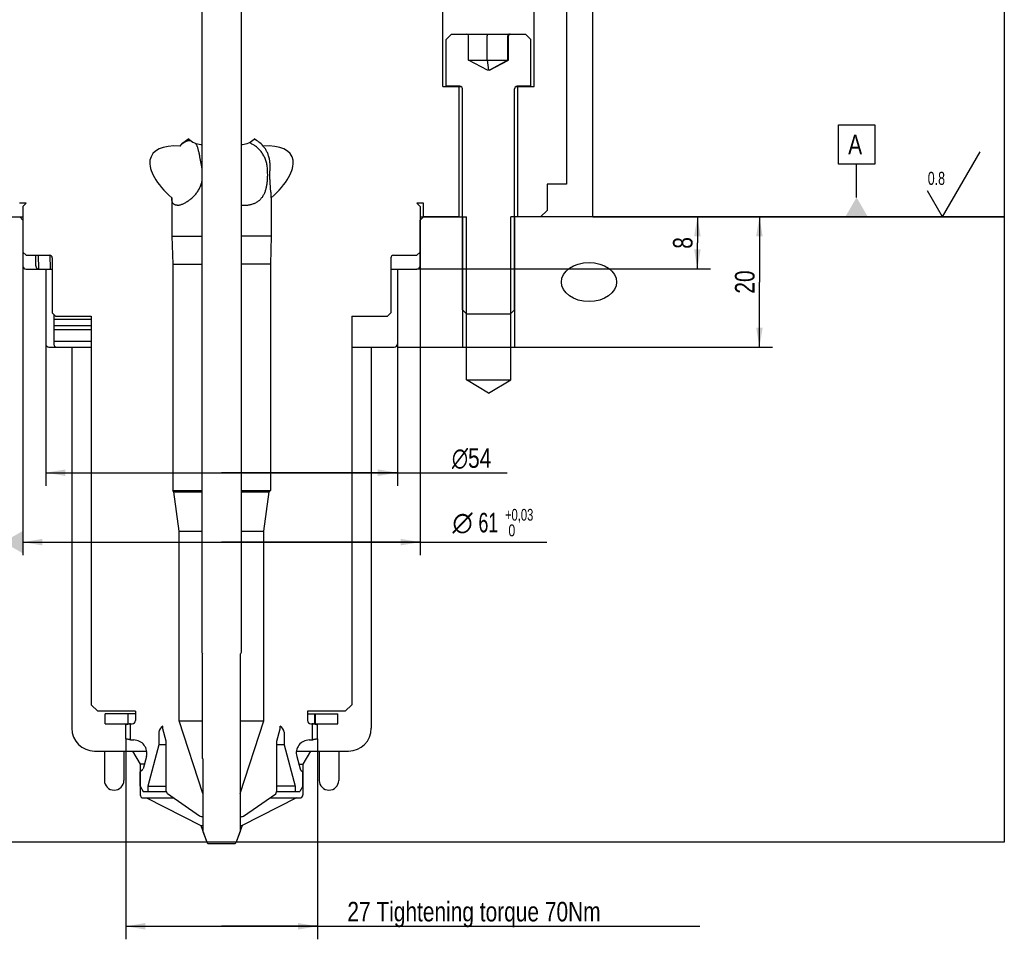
# Model space of a CAD drawing. Extents: x 0 to 1189, y 0 to 841.
# Tile 66 of 76: x 603 to 755, y 428 to 569. Entities that reach past the tile are written whole.
import ezdxf

# ---------------------------------------------------------------- set-up
doc = ezdxf.new("R2010")
doc.units = 0
doc.header["$LTSCALE"] = 65.395
doc.layers.get('0').update_dxf_attribs({"linetype": 'CONTINUOUS'})
for name, color, linetype in [('99M0008_BL10', 7, 'CONTINUOUS'), ('MG46096_3_N_45_R000_JG_BL12', 7, 'CONTINUOUS'), ('MG46_3_PPU_WEB_BL11', 7, 'CONTINUOUS'), ('MG46_3_PSUP_WEB_BL14', 7, 'CONTINUOUS')]:
    doc.layers.add(name, color=color, linetype=linetype)
doc.styles.get("Standard").update_dxf_attribs({"font": 'txt', "width": 0.8})
doc.styles.add('TEXTSTYLE_1', font='gdt', dxfattribs={"width": 0.8})
doc.dimstyles.new('DIMSTYLE_2', dxfattribs={"dimtxt": 3, "dimasz": 3, "dimexe": 2, "dimexo": 0, "dimgap": 0.75, "dimtad": 1, "dimtxsty": 'STANDARD', "dimblk": '_ARROW_FILLED', "dimblk1": '_ARROW_FILLED', "dimblk2": '_ARROW_FILLED', "dimcen": 0.09, "dimazin": 3, "dimtp": 0.3, "dimtm": 0.3, "dimtfac": 1, "dimtofl": 0, "dimtmove": 0, "dimatfit": 3, "dimtolj": 1})
doc.dimstyles.new('DIMSTYLE_4', dxfattribs={"dimtxt": 3, "dimasz": 3, "dimexe": 2, "dimexo": 0, "dimgap": 0.75, "dimtad": 1, "dimtxsty": 'STANDARD', "dimblk": '_ARROW_FILLED', "dimblk1": '_ARROW_FILLED', "dimblk2": '_ARROW_FILLED', "dimcen": 0.09, "dimazin": 3, "dimtp": 0.2, "dimtm": 0.2, "dimtfac": 1, "dimtofl": 0, "dimtmove": 0, "dimatfit": 3, "dimtolj": 1})
doc.dimstyles.new('DIMSTYLE_7', dxfattribs={"dimtxt": 3, "dimasz": 3, "dimexe": 2, "dimexo": 0, "dimgap": 0.75, "dimtad": 1, "dimtxsty": 'STANDARD', "dimblk": '_ARROW_FILLED', "dimblk1": '_ARROW_FILLED', "dimblk2": '_ARROW_FILLED', "dimcen": 0.09, "dimazin": 3, "dimtp": 0.5, "dimtm": 0.5, "dimtfac": 1, "dimtofl": 0, "dimtmove": 0, "dimatfit": 3, "dimtolj": 1})
doc.dimstyles.new('DIMSTYLE_8', dxfattribs={"dimtxt": 3, "dimasz": 3, "dimexe": 2, "dimexo": 0, "dimgap": 0.75, "dimtad": 1, "dimtxsty": 'STANDARD', "dimblk": '_ARROW_FILLED', "dimblk1": '_ARROW_FILLED', "dimblk2": '_ARROW_FILLED', "dimcen": 0.09, "dimazin": 3, "dimtol": 1, "dimtp": 0.03, "dimtfac": 0.6, "dimtofl": 0, "dimtmove": 0, "dimatfit": 3, "dimtolj": 1})

# ---------------------------------------------------------------- blocks, each defined once
blk = doc.blocks.new('_ARROW_FILLED')
at = {"color": 0, "linetype": 'BYBLOCK'}
blk.add_solid([(0, 0), (-1, 0.167), (-1, -0.167)], dxfattribs=at)
blk = doc.blocks.new('*D4')
at = {"color": 2, "linetype": 'CONTINUOUS'}
for p, q in [((607.34, 519.65), (607.34, 497.88)), ((661.34, 519.65), (661.34, 497.88)), ((607.34, 499.88), (634.34, 499.88)), ((661.34, 499.88), (634.34, 499.88)), ((634.34, 499.88), (678.21, 499.88))]:
    blk.add_line(p, q, dxfattribs=at)
at = {"color": 2, "linetype": 'CONTINUOUS', "xscale": 3, "yscale": 3, "zscale": 3, "rotation": 180}
blk.add_blockref('_ARROW_FILLED', (607.34, 499.88), dxfattribs=at)
at = {"color": 2, "linetype": 'CONTINUOUS', "xscale": 3, "yscale": 3, "zscale": 3}
blk.add_blockref('_ARROW_FILLED', (661.34, 499.88), dxfattribs=at)
at = {"color": 2, "linetype": 'CONTINUOUS', "insert": (669.71, 503.63), "char_height": 3, "width": 12.75, "attachment_point": 1, "style": 'TEXTSTYLE_1'}
blk.add_mtext('{\\Fgdt;n}\\Ftxt;54', dxfattribs=at)
blk = doc.blocks.new('*D8')
at = {"color": 2, "linetype": 'CONTINUOUS'}
for p, q in [((707.42, 539.15), (707.42, 535.15)), ((707.42, 531.15), (707.42, 535.15)), ((664.34, 531.15), (709.42, 531.15))]:
    blk.add_line(p, q, dxfattribs=at)
at = {"color": 2, "linetype": 'CONTINUOUS', "xscale": 3, "yscale": 3, "zscale": 3}
for p, rotation in [((707.42, 539.15), 90), ((707.42, 531.15), 270)]:
    blk.add_blockref('_ARROW_FILLED', p, dxfattribs=dict(at, rotation=rotation))
at = {"color": 2, "linetype": 'CONTINUOUS', "insert": (703.67, 535.15), "char_height": 3, "width": 3.5357, "attachment_point": 2, "rotation": 90}
blk.add_mtext('8', dxfattribs=at)
blk = doc.blocks.new('*D21')
at = {"color": 2, "linetype": 'CONTINUOUS'}
for p, q in [((619.62, 459.05), (619.62, 428.25)), ((649.07, 459.05), (649.07, 428.25)), ((619.62, 430.25), (634.34, 430.25)), ((649.07, 430.25), (634.34, 430.25)), ((634.34, 430.25), (707.8, 430.25))]:
    blk.add_line(p, q, dxfattribs=at)
at = {"color": 2, "linetype": 'CONTINUOUS', "xscale": 3, "yscale": 3, "zscale": 3, "rotation": 180}
blk.add_blockref('_ARROW_FILLED', (619.62, 430.25), dxfattribs=at)
at = {"color": 2, "linetype": 'CONTINUOUS', "xscale": 3, "yscale": 3, "zscale": 3}
blk.add_blockref('_ARROW_FILLED', (649.07, 430.25), dxfattribs=at)
at = {"color": 2, "linetype": 'CONTINUOUS', "insert": (653.66, 434), "char_height": 3, "width": 81.2143, "attachment_point": 1}
blk.add_mtext('27 Tightening torque 70Nm', dxfattribs=at)
blk = doc.blocks.new('*D23')
at = {"color": 2, "linetype": 'CONTINUOUS'}
for p, q in [((617.85, 661.85), (540.71, 661.85)), ((542.71, 661.85), (542.71, 600.5)), ((542.71, 539.15), (542.71, 600.5))]:
    blk.add_line(p, q, dxfattribs=at)
at = {"color": 2, "linetype": 'CONTINUOUS', "xscale": 3, "yscale": 3, "zscale": 3}
for p, rotation in [((542.71, 661.85), 90), ((542.71, 539.15), 270)]:
    blk.add_blockref('_ARROW_FILLED', p, dxfattribs=dict(at, rotation=rotation))
at = {"color": 2, "linetype": 'CONTINUOUS', "insert": (538.96, 600.5), "char_height": 3, "width": 15.75, "attachment_point": 2, "rotation": 90}
blk.add_mtext('122,7', dxfattribs=at)
blk = doc.blocks.new('*D27')
at = {"color": 2, "linetype": 'CONTINUOUS'}
for p, q in [((707.42, 539.15), (718.94, 539.15)), ((716.94, 539.15), (716.94, 529.15)), ((716.94, 519.15), (716.94, 529.15)), ((661.34, 519.15), (718.94, 519.15))]:
    blk.add_line(p, q, dxfattribs=at)
at = {"color": 2, "linetype": 'CONTINUOUS', "xscale": 3, "yscale": 3, "zscale": 3}
for p, rotation in [((716.94, 539.15), 90), ((716.94, 519.15), 270)]:
    blk.add_blockref('_ARROW_FILLED', p, dxfattribs=dict(at, rotation=rotation))
at = {"color": 2, "linetype": 'CONTINUOUS', "insert": (713.19, 529.15), "char_height": 3, "width": 7.0714, "attachment_point": 2, "rotation": 90}
blk.add_mtext('20', dxfattribs=at)
blk = doc.blocks.new('*D28')
at = {"color": 2, "linetype": 'CONTINUOUS'}
for p, q in [((603.84, 539.15), (603.84, 487.22)), ((664.84, 539.15), (664.84, 487.22)), ((603.84, 489.22), (634.34, 489.22)), ((664.84, 489.22), (634.34, 489.22)), ((634.34, 489.22), (684.3, 489.22))]:
    blk.add_line(p, q, dxfattribs=at)
at = {"color": 2, "linetype": 'CONTINUOUS', "xscale": 3, "yscale": 3, "zscale": 3, "rotation": 180}
blk.add_blockref('_ARROW_FILLED', (603.84, 489.22), dxfattribs=at)
at = {"color": 2, "linetype": 'CONTINUOUS', "xscale": 3, "yscale": 3, "zscale": 3}
blk.add_blockref('_ARROW_FILLED', (664.84, 489.22), dxfattribs=at)
at = {"color": 2, "linetype": 'CONTINUOUS', "style": 'TEXTSTYLE_1'}
blk.add_text('n', height=3, dxfattribs=at).set_placement((669.8, 490.72))
at = {"color": 2, "linetype": 'CONTINUOUS'}
for s, height, width, p in [('61', 3, 0.678571, (673.8, 490.72)), ('+0,03', 1.8, 0.714286, (677.87, 492.52)), (' 0', 1.8, 0.785714, (677.87, 490.12))]:
    blk.add_text(s, height=height, dxfattribs=dict(at, width=width)).set_placement(p)
blk = doc.blocks.new('SF0_BL19', base_point=(746.79, 544.15))
at = {"color": 2, "linetype": 'CONTINUOUS'}
for q in [(750.84, 549.15), (742.75, 543.15)]:
    blk.add_line((745.06, 539.15), q, dxfattribs=at)
at = {"color": 2, "linetype": 'CONTINUOUS', "width": 0.714286}
blk.add_text('0.8', height=2, dxfattribs=at).set_placement((742.79, 544.06))
blk = doc.blocks.new('99M0008_BL10', base_point=(734.44, 546.21))
at = {"layer": '99M0008_BL10', "color": 2, "linetype": 'CONTINUOUS'}
for p, q in [((729.07, 553.26), (734.64, 553.26)), ((729.07, 547.26), (729.07, 553.26)), ((734.64, 553.26), (734.64, 547.26)), ((734.64, 547.26), (729.07, 547.26)), ((731.86, 542.15), (731.86, 547.26)), ((727.63, 539.15), (741.25, 539.15))]:
    blk.add_line(p, q, dxfattribs=at)
blk.add_solid([(733.59, 539.15), (730.13, 539.15), (731.86, 542.15)], dxfattribs=at)
at = {"layer": '99M0008_BL10', "color": 2, "linetype": 'CONTINUOUS', "insert": (730.57, 551.76), "char_height": 3, "width": 3.8571, "attachment_point": 1}
blk.add_mtext('A', dxfattribs=at)
blk = doc.blocks.new('MG46_3_PPU_WEB_BL11', base_point=(604.15, 524.71))
at = {"layer": 'MG46_3_PPU_WEB_BL11', "color": 7, "linetype": 'CONTINUOUS'}
for p, q in [((596.74, 539.15), (603.84, 539.15)), ((603.35, 539.15), (603.84, 538.66)), ((603.84, 538.66), (603.84, 531.65)), ((664.84, 539.15), (671.94, 539.15)), ((664.84, 538.65), (665.34, 539.15)), ((664.84, 531.65), (664.84, 538.65)), ((671.94, 514.15), (671.94, 539.15)), ((754.55, 539.15), (678.74, 539.15)), ((678.74, 514.15), (678.74, 539.15)), ((754.55, 539.15), (754.55, 443.15)), ((605.83, 531.65), (605.83, 533.25)), ((604.34, 531.15), (608.34, 531.15)), ((607.34, 531.15), (607.34, 519.65)), ((660.34, 531.15), (664.34, 531.15)), ((661.34, 531.15), (661.34, 519.65)), ((608.58, 524.17), (608.58, 519.65)), ((607.84, 519.15), (614.34, 519.15)), ((611.34, 519.15), (611.34, 460.65)), ((654.34, 519.15), (660.84, 519.15)), ((657.34, 519.15), (657.34, 460.65)), ((671.34, 519.15), (679.34, 519.15)), ((671.94, 514.15), (678.74, 514.15)), ((675.34, 512.11), (671.94, 514.15)), ((675.34, 512.11), (678.74, 514.15)), ((614.84, 457.15), (622.85, 457.15)), ((616.34, 457.15), (616.34, 452.65)), ((619.34, 457.15), (619.34, 452.65)), ((620.69, 457.15), (621.84, 455.15)), ((645.84, 457.15), (653.84, 457.15)), ((648, 457.15), (646.84, 455.15)), ((649.34, 457.15), (649.34, 452.65)), ((652.34, 457.15), (652.34, 452.65)), ((622.48, 455.15), (621.84, 455.15)), ((621.84, 455.15), (621.84, 450.45)), ((646.2, 455.15), (646.84, 455.15)), ((646.84, 455.15), (646.84, 450.45)), ((622.34, 449.95), (626.96, 449.95)), ((622.84, 449.95), (631.16, 445.72)), ((645.84, 449.95), (637.53, 445.72)), ((641.73, 449.95), (646.34, 449.95)), ((631.16, 445.72), (631.49, 445.72)), ((631.16, 445.72), (632.09, 443.15)), ((637.53, 445.72), (636.59, 443.15)), ((637.19, 445.72), (637.53, 445.72)), ((632.09, 443.15), (514.13, 443.15)), ((754.55, 443.15), (636.59, 443.15))]:
    blk.add_line(p, q, dxfattribs=at)
at = {"layer": 'MG46_3_PPU_WEB_BL11', "color": 2, "linetype": 'CONTINUOUS'}
for p, q in [((671.34, 539.15), (671.34, 519.15)), ((679.34, 539.15), (679.34, 519.15))]:
    blk.add_line(p, q, dxfattribs=at)
at = {"layer": 'MG46_3_PPU_WEB_BL11', "color": 7, "linetype": 'CONTINUOUS'}
for points in [[(605.83, 531.65), (605.84, 531.56), (605.86, 531.47), (605.89, 531.38), (605.94, 531.31), (606, 531.24), (606.07, 531.19), (606.14, 531.17), (606.22, 531.15)], [(608.58, 519.65), (608.59, 519.56), (608.61, 519.47), (608.64, 519.39), (608.69, 519.31), (608.75, 519.24), (608.82, 519.19), (608.9, 519.17), (608.98, 519.15)]]:
    blk.add_lwpolyline(points, dxfattribs=at)
for centre, radius, start, end in [((604.34, 531.65), 0.5, 180, 270), ((664.34, 531.65), 0.5, 270, 360), ((607.84, 519.65), 0.5, 180, 270), ((660.84, 519.65), 0.5, 270, 360), ((614.84, 460.65), 3.5, 180, 270), ((653.84, 460.65), 3.5, 270, 360), ((617.84, 452.65), 1.5, 180, 360), ((650.84, 452.65), 1.5, 180, 360), ((622.34, 450.45), 0.5, 180, 270), ((646.34, 450.45), 0.5, 270, 360)]:
    blk.add_arc(centre, radius, start, end, dxfattribs=at)
blk.add_ellipse((690.77, 529.15), major_axis=(-4.24, 0), ratio=0.707107, dxfattribs=at)
blk = doc.blocks.new('MG46096_3_N_45_R000_JG_BL12', base_point=(605.63, 511.41))
at = {"layer": 'MG46096_3_N_45_R000_JG_BL12', "color": 7, "linetype": 'CONTINUOUS'}
for p, q in [((668.34, 559.15), (668.34, 620.35)), ((682.34, 559.15), (682.34, 620.35)), ((687.34, 618.15), (687.34, 544.15)), ((631.34, 588.15), (631.34, 472.29)), ((637.34, 588.15), (637.34, 472.29)), ((631.32, 578.3), (631.32, 550.25)), ((637.37, 578.3), (637.37, 550.25)), ((668.84, 566.4), (669.64, 567.2)), ((669.64, 567.2), (681.04, 567.2)), ((675.16, 567.05), (675.16, 567.02)), ((681.84, 566.4), (681.04, 567.2)), ((668.84, 559.2), (668.84, 566.4)), ((672.27, 563.2), (672.27, 566.94)), ((675.16, 567.02), (675.16, 566.99)), ((675.16, 566.99), (675.16, 566.96)), ((675.16, 563.2), (675.16, 566.96)), ((678.32, 563.2), (678.32, 566.94)), ((678.42, 563.2), (678.42, 566.94)), ((681.84, 559.2), (681.84, 566.4)), ((672.27, 563.2), (678.42, 563.2)), ((675.19, 561.67), (672.27, 563.2)), ((675.16, 563.2), (675.33, 561.67)), ((678.32, 563.2), (675.5, 561.67)), ((675.5, 561.67), (678.42, 563.2)), ((675.5, 561.67), (675.19, 561.67)), ((668.34, 559.15), (671.14, 559.15)), ((670.94, 559.2), (668.84, 559.2)), ((670.84, 539.15), (670.84, 559.15)), ((671.34, 524.88), (671.34, 558.8)), ((679.34, 524.88), (679.34, 558.8)), ((679.55, 559.15), (682.34, 559.15)), ((681.84, 559.2), (679.74, 559.2)), ((679.84, 539.15), (679.84, 559.15)), ((629.34, 551.12), (629.34, 551.09)), ((639.34, 551.12), (639.34, 551.09)), ((631.14, 550.25), (631.32, 550.25)), ((637.34, 550.25), (637.54, 550.25)), ((631.08, 548.09), (631.02, 548.38)), ((631.21, 547.34), (631.08, 548.09)), ((631.27, 547.03), (631.21, 547.34)), ((641.94, 542.97), (641.88, 543.58)), ((687.34, 544.15), (684.34, 544.15)), ((684.34, 544.15), (684.34, 540.15)), ((626.69, 542.09), (626.69, 536.2)), ((640.34, 541.88), (640.37, 541.91)), ((641.99, 542.09), (641.99, 536.2)), ((604.34, 541.25), (603.34, 541.25)), ((603.84, 540.75), (604.34, 541.25)), ((603.84, 540.75), (603.84, 533.75)), ((665.34, 541.25), (664.34, 541.25)), ((664.84, 540.75), (664.34, 541.25)), ((664.84, 540.75), (664.84, 533.75)), ((665.34, 539.15), (665.34, 541.25)), ((683.34, 539.15), (684.34, 540.15)), ((664.84, 539.15), (665.25, 539.15)), ((670.84, 539.15), (665.34, 539.15)), ((683.34, 539.15), (679.84, 539.15)), ((626.69, 536.2), (631.34, 536.2)), ((626.69, 536.2), (626.84, 531.9)), ((641.99, 536.2), (637.34, 536.2)), ((641.99, 536.2), (641.84, 531.9)), ((603.84, 533.75), (604.34, 533.25)), ((604.34, 533.25), (607.94, 533.25)), ((606.19, 533.25), (606.22, 531.15)), ((607.99, 533.25), (608.02, 531.15)), ((608.34, 532.85), (608.34, 524.4)), ((660.34, 532.85), (660.34, 524.4)), ((660.74, 533.25), (664.34, 533.25)), ((664.84, 533.75), (664.34, 533.25)), ((626.84, 531.9), (631.34, 531.9)), ((626.84, 531.9), (626.84, 497.15)), ((641.84, 531.9), (637.34, 531.9)), ((641.84, 531.9), (641.84, 497.15)), ((672.02, 524.2), (671.34, 524.88)), ((678.67, 524.2), (679.34, 524.88)), ((608.34, 524.4), (608.84, 523.9)), ((614.34, 523.4), (608.58, 523.4)), ((608.84, 523.9), (614.34, 523.9)), ((614.34, 523.9), (614.34, 464.25)), ((654.34, 523.9), (659.84, 523.9)), ((654.34, 523.9), (654.34, 464.25)), ((660.34, 524.4), (659.84, 523.9)), ((678.67, 524.2), (672.02, 524.2)), ((614.34, 522.4), (608.58, 522.4)), ((614.34, 521.8), (608.58, 521.8)), ((614.34, 520), (608.58, 520)), ((626.84, 497.15), (631.34, 497.15)), ((627.04, 496.95), (626.84, 497.15)), ((627.04, 496.95), (631.34, 496.95)), ((627.84, 490.88), (627.04, 496.95)), ((637.34, 497.15), (641.84, 497.15)), ((637.34, 496.95), (641.64, 496.95)), ((640.84, 490.88), (641.64, 496.95)), ((641.64, 496.95), (641.84, 497.15)), ((627.84, 490.88), (631.34, 490.88)), ((627.84, 461.79), (627.84, 490.88)), ((637.34, 490.88), (640.84, 490.88)), ((640.84, 461.79), (640.84, 490.88)), ((631.34, 472.29), (631.44, 472.05)), ((631.44, 456), (631.44, 472.05)), ((637.34, 472.29), (637.24, 472.05)), ((637.24, 456), (637.24, 472.05)), ((615.34, 463.25), (614.34, 464.25)), ((653.34, 463.25), (654.34, 464.25)), ((621.14, 463.25), (615.34, 463.25)), ((621.14, 462.85), (616.49, 462.85)), ((616.49, 461.35), (616.49, 462.85)), ((620.01, 461.35), (620.01, 462.85)), ((621.14, 463.25), (621.14, 461.85)), ((653.34, 463.25), (647.54, 463.25)), ((647.54, 463.25), (647.54, 461.85)), ((647.54, 462.85), (652.19, 462.85)), ((648.62, 462.85), (648.62, 461.35)), ((648.7, 462.85), (648.7, 461.35)), ((652.19, 461.35), (652.19, 462.85)), ((616.49, 461.35), (620.64, 461.35)), ((620.35, 461.34), (620.44, 461.35)), ((620.36, 458.87), (620.36, 461.34)), ((627.84, 461.79), (631.44, 461.79)), ((631.47, 450.63), (627.84, 461.79)), ((637.22, 450.63), (640.84, 461.79)), ((637.24, 461.79), (640.84, 461.79)), ((648.04, 461.35), (648.24, 461.35)), ((648.34, 461.34), (648.24, 461.35)), ((648.28, 461.35), (652.19, 461.35)), ((648.33, 458.87), (648.33, 461.34)), ((619.62, 461.16), (619.62, 459.05)), ((624.74, 460.03), (624.74, 458.1)), ((625.34, 460.55), (625.34, 460.95)), ((625.84, 458.69), (625.34, 460.55)), ((642.84, 458.69), (643.34, 460.55)), ((643.34, 460.55), (643.34, 460.95)), ((643.94, 460.03), (643.94, 458.1)), ((649.07, 459.05), (649.07, 461.16)), ((620.35, 458.87), (620.44, 458.85)), ((620.44, 458.85), (620.87, 458.85)), ((625.84, 451.05), (625.84, 458.69)), ((642.84, 451.05), (642.84, 458.69)), ((647.82, 458.85), (648.24, 458.85)), ((648.24, 458.85), (648.34, 458.87)), ((624.74, 458.1), (623.04, 451.75)), ((625.84, 458.1), (624.74, 458.1)), ((643.94, 458.1), (642.84, 458.1)), ((643.94, 458.1), (645.64, 451.75)), ((622.8, 456.34), (622.29, 454.42)), ((631.49, 455.95), (631.44, 456)), ((631.49, 455.95), (631.49, 444.8)), ((637.19, 455.95), (637.24, 456)), ((637.19, 455.95), (637.19, 444.8)), ((645.89, 456.34), (646.4, 454.42)), ((622.11, 454.15), (621.84, 453.95)), ((621.84, 451.75), (621.84, 453.95)), ((646.58, 454.15), (646.84, 453.95)), ((646.84, 451.75), (646.84, 453.95)), ((621.84, 451.75), (622.3, 450.95)), ((622.3, 450.95), (625.88, 450.95)), ((623.04, 451.75), (625.84, 451.75)), ((623.04, 451.75), (623.04, 450.95)), ((626.03, 450.61), (625.84, 451.05)), ((630.94, 447.16), (626.03, 450.61)), ((631.47, 450.63), (631.47, 447.05)), ((637.22, 450.63), (637.19, 450.63)), ((637.22, 450.63), (637.22, 447.05)), ((637.74, 447.16), (642.66, 450.61)), ((642.66, 450.61), (642.84, 451.05)), ((642.8, 450.95), (646.38, 450.95)), ((645.64, 451.75), (642.84, 451.75)), ((645.64, 451.75), (645.64, 450.95)), ((646.84, 451.75), (646.38, 450.95)), ((631.29, 447.05), (630.94, 447.16)), ((631.47, 447.05), (631.29, 447.05)), ((637.39, 447.05), (637.19, 447.05)), ((637.39, 447.05), (637.74, 447.16)), ((631.49, 444.8), (632.13, 443.05)), ((637.19, 444.8), (636.56, 443.05)), ((632.13, 443.05), (632.23, 442.95)), ((636.56, 443.05), (636.46, 442.95)), ((632.23, 442.95), (636.46, 442.95))]:
    blk.add_line(p, q, dxfattribs=at)
for points in [[(675.14, 567.2), (675.14, 567.2), (675.14, 567.2), (675.14, 567.2), (675.15, 567.19), (675.15, 567.19), (675.15, 567.18), (675.15, 567.17), (675.15, 567.16), (675.15, 567.15), (675.15, 567.14), (675.15, 567.13), (675.15, 567.12), (675.15, 567.11), (675.15, 567.09), (675.15, 567.08), (675.16, 567.07), (675.16, 567.05)], [(678.57, 567.2), (678.55, 567.2), (678.53, 567.2), (678.51, 567.2), (678.5, 567.19), (678.48, 567.19), (678.46, 567.18), (678.45, 567.17), (678.43, 567.16), (678.42, 567.15), (678.41, 567.14), (678.39, 567.13), (678.38, 567.12), (678.37, 567.11), (678.36, 567.09), (678.35, 567.08), (678.34, 567.07), (678.34, 567.05), (678.33, 567.04), (678.33, 567.02), (678.32, 567.01), (678.32, 566.99), (678.32, 566.98), (678.32, 566.96), (678.32, 566.94)], [(627.96, 550.03), (628.03, 550.11), (628.1, 550.18), (628.16, 550.24), (628.23, 550.3), (628.3, 550.36), (628.36, 550.41), (628.43, 550.46), (628.49, 550.51), (628.56, 550.55), (628.62, 550.59), (628.68, 550.63), (628.75, 550.67), (628.81, 550.7), (628.87, 550.73), (628.92, 550.75), (628.98, 550.78), (629.03, 550.8), (629.08, 550.82), (629.13, 550.83), (629.18, 550.85), (629.23, 550.86), (629.28, 550.87), (629.33, 550.88), (629.38, 550.89), (629.42, 550.9), (629.47, 550.9), (629.52, 550.9), (629.56, 550.9)], [(631.02, 548.38), (631, 548.52), (630.97, 548.65), (630.94, 548.78), (630.92, 548.91), (630.89, 549.03), (630.86, 549.16), (630.83, 549.27), (630.8, 549.39), (630.77, 549.5), (630.74, 549.6), (630.71, 549.7), (630.68, 549.8), (630.65, 549.89), (630.62, 549.97), (630.58, 550.05), (630.55, 550.13), (630.52, 550.2), (630.48, 550.27), (630.45, 550.33), (630.41, 550.39), (630.39, 550.43)], [(639.24, 550.21), (639.13, 550.27), (639.02, 550.33), (638.91, 550.39), (638.8, 550.45), (638.69, 550.5), (638.58, 550.54), (638.57, 550.55)], [(641.38, 546.7), (641.36, 546.87), (641.34, 547.03), (641.31, 547.19), (641.28, 547.35), (641.24, 547.5), (641.2, 547.65), (641.15, 547.81), (641.1, 547.96), (641.04, 548.1), (640.98, 548.25), (640.91, 548.39), (640.84, 548.53), (640.76, 548.66), (640.68, 548.79), (640.6, 548.92), (640.51, 549.05), (640.41, 549.17), (640.32, 549.29), (640.22, 549.4), (640.12, 549.51), (640.01, 549.61), (639.91, 549.71), (639.8, 549.81), (639.69, 549.9), (639.58, 549.98), (639.47, 550.06), (639.36, 550.14), (639.24, 550.21)], [(641.8, 546.7), (641.81, 546.86), (641.81, 547.02), (641.8, 547.18), (641.79, 547.33), (641.78, 547.49), (641.76, 547.64), (641.74, 547.79), (641.72, 547.93), (641.69, 548.08), (641.65, 548.22), (641.61, 548.36), (641.57, 548.5), (641.53, 548.63), (641.48, 548.76), (641.43, 548.89), (641.38, 549.01), (641.32, 549.13), (641.26, 549.25), (641.2, 549.36), (641.14, 549.47), (641.07, 549.58), (641, 549.68), (640.93, 549.77), (640.86, 549.86), (640.79, 549.95), (640.72, 550.03)], [(631.34, 546.7), (631.3, 546.87), (631.27, 547.03)], [(640.37, 541.91), (640.45, 542), (640.53, 542.1), (640.61, 542.2), (640.68, 542.3), (640.75, 542.41), (640.81, 542.51), (640.87, 542.62), (640.93, 542.74), (640.98, 542.85), (641.03, 542.97), (641.07, 543.09), (641.11, 543.21), (641.15, 543.33), (641.19, 543.45), (641.22, 543.58), (641.25, 543.71), (641.27, 543.83), (641.3, 543.96), (641.32, 544.09), (641.34, 544.23), (641.36, 544.36), (641.37, 544.5), (641.39, 544.64), (641.4, 544.78), (641.41, 544.92), (641.41, 545.06), (641.42, 545.21), (641.42, 545.36), (641.43, 545.52), (641.43, 545.67), (641.42, 545.84), (641.42, 546), (641.41, 546.17), (641.4, 546.34), (641.39, 546.52), (641.38, 546.7)], [(641.88, 543.58), (641.85, 543.83), (641.84, 543.96), (641.83, 544.09), (641.82, 544.23), (641.81, 544.36), (641.8, 544.5), (641.8, 544.63), (641.79, 544.77), (641.78, 544.92), (641.78, 545.06), (641.78, 545.21), (641.77, 545.36), (641.77, 545.52), (641.77, 545.67), (641.77, 545.84), (641.78, 546), (641.78, 546.17), (641.79, 546.34), (641.79, 546.52), (641.8, 546.7)], [(627.53, 540.93), (627.6, 540.94), (627.68, 540.94), (627.77, 540.95), (627.85, 540.97), (627.94, 540.99), (628.04, 541.02), (628.13, 541.04), (628.23, 541.08), (628.33, 541.12), (628.43, 541.16), (628.54, 541.21), (628.64, 541.26), (628.75, 541.31), (628.86, 541.37), (628.97, 541.44), (629.09, 541.51), (629.2, 541.59), (629.31, 541.66), (629.43, 541.75), (629.54, 541.83), (629.65, 541.93), (629.77, 542.02), (629.88, 542.12), (629.98, 542.22), (630.09, 542.33), (630.19, 542.44), (630.29, 542.55), (630.39, 542.66), (630.48, 542.78), (630.57, 542.9), (630.66, 543.02), (630.74, 543.14), (630.82, 543.27), (630.89, 543.39), (630.96, 543.52), (631.02, 543.65), (631.08, 543.78), (631.14, 543.91), (631.19, 544.04), (631.23, 544.18), (631.28, 544.31), (631.32, 544.45), (631.34, 544.57)], [(641.99, 542.09), (641.99, 542.19), (641.99, 542.3), (641.98, 542.4), (641.98, 542.51), (641.97, 542.62), (641.96, 542.73), (641.95, 542.85), (641.94, 542.97)], [(627.11, 541.02), (627.1, 541.03), (627.05, 541.06), (627, 541.1), (626.96, 541.14), (626.92, 541.18), (626.89, 541.22), (626.85, 541.27), (626.82, 541.33), (626.8, 541.39), (626.77, 541.45), (626.75, 541.52), (626.74, 541.59), (626.72, 541.66), (626.71, 541.74), (626.7, 541.83), (626.7, 541.91), (626.69, 542), (626.69, 542.09)], [(637.82, 540.93), (637.96, 540.94), (638.09, 540.94), (638.23, 540.95), (638.37, 540.97), (638.5, 540.98), (638.63, 541.01), (638.76, 541.03), (638.89, 541.06), (639.01, 541.1), (639.13, 541.14), (639.25, 541.18), (639.37, 541.22), (639.48, 541.27), (639.59, 541.33), (639.7, 541.39), (639.81, 541.45), (639.91, 541.52), (640.01, 541.59), (640.1, 541.66), (640.2, 541.74), (640.29, 541.82), (640.34, 541.88)], [(627.53, 540.93), (627.46, 540.94), (627.39, 540.94), (627.32, 540.95), (627.26, 540.97), (627.21, 540.98), (627.15, 541.01), (627.11, 541.02)], [(637.34, 540.96), (637.36, 540.95), (637.52, 540.94), (637.67, 540.94), (637.82, 540.93)], [(620.35, 461.34), (620.27, 461.32), (620.2, 461.31), (620.13, 461.29), (620.06, 461.28), (619.99, 461.26), (619.92, 461.24), (619.84, 461.23), (619.77, 461.21), (619.7, 461.19), (619.63, 461.17)], [(649.06, 461.17), (648.98, 461.19), (648.91, 461.21), (648.84, 461.23), (648.77, 461.24), (648.7, 461.26), (648.63, 461.28), (648.55, 461.29), (648.48, 461.31), (648.41, 461.32), (648.34, 461.34)], [(619.62, 461.16), (619.62, 461.16), (619.62, 461.16), (619.62, 461.16), (619.62, 461.16), (619.63, 461.17)], [(649.06, 461.17), (649.06, 461.16), (649.06, 461.16), (649.07, 461.16), (649.07, 461.16), (649.07, 461.16)], [(619.63, 459.04), (619.62, 459.04), (619.62, 459.05), (619.62, 459.05), (619.62, 459.05), (619.62, 459.05)], [(620.35, 458.87), (620.27, 458.88), (620.2, 458.9), (620.13, 458.91), (620.06, 458.93), (619.99, 458.95), (619.92, 458.96), (619.84, 458.98), (619.77, 459), (619.7, 459.02), (619.63, 459.04)], [(649.06, 459.04), (648.98, 459.02), (648.91, 459), (648.84, 458.98), (648.77, 458.96), (648.7, 458.95), (648.63, 458.93), (648.55, 458.91), (648.48, 458.9), (648.41, 458.88), (648.34, 458.87)], [(649.07, 459.05), (649.07, 459.05), (649.07, 459.05), (649.06, 459.05), (649.06, 459.04), (649.06, 459.04)]]:
    blk.add_lwpolyline(points, dxfattribs=at)
for centre, radius, start, end in [((670.94, 558.8), 0.4, 0, 90), ((679.74, 558.8), 0.4, 90, 180), ((631.69, 546.7), 5, 118.0343, 138.2678), ((631.44, 553.24), 3, 225.7012, 264.353), ((637.25, 553.24), 3, 275.647, 314.2988), ((636.99, 546.7), 5, 41.7322, 61.9657), ((607.94, 532.85), 0.4, 0, 90), ((660.74, 532.85), 0.4, 90, 180), ((620.64, 461.85), 0.5, 270, 360), ((648.04, 461.85), 0.5, 180, 270), ((625.74, 460.03), 1, 113.5782, 180), ((642.94, 460.03), 1, 0, 66.4218), ((620.87, 456.85), 2, 345, 90), ((647.82, 456.85), 2, 90, 195), ((621.8, 454.55), 0.5, 307, 345), ((646.88, 454.55), 0.5, 195, 233)]:
    blk.add_arc(centre, radius, start, end, dxfattribs=at)
for centre, major_axis, ratio, start_param, end_param in [((672.01, 566.94), (0.26, 0), 0.99863, 0, 1.570796), ((678.68, 566.94), (-0.26, 0), 0.99863, -1.570796, 0), ((634.34, 542.88), (10.77, -5.63), 0.411455, 2.400899, 4.156614), ((634.34, 542.88), (10.77, 5.63), 0.411455, -1.015021, 0.740693)]:
    blk.add_ellipse(centre, major_axis=major_axis, ratio=ratio, start_param=start_param, end_param=end_param, dxfattribs=at)
blk = doc.blocks.new('MG46_3_PSUP_WEB_BL14', base_point=(604.15, 476.81))
at = {"layer": 'MG46_3_PSUP_WEB_BL14', "color": 7, "linetype": 'CONTINUOUS'}
for p, q in [((754.55, 625.15), (754.55, 539.15)), ((691.34, 539.15), (691.34, 620.15)), ((691.34, 539.15), (754.55, 539.15))]:
    blk.add_line(p, q, dxfattribs=at)

msp = doc.modelspace()

# ---------------------------------------------------------------- linework, layer by layer
at = {"color": 7, "linetype": 'CONTINUOUS'}
msp.add_line((754.551, 443.154), (514.134, 443.154), dxfattribs=at)
at = {"color": 2, "linetype": 'CONTINUOUS'}
msp.add_solid([(603.843, 490.954), (603.843, 487.49), (600.843, 489.222)], dxfattribs=at)

# ---------------------------------------------------------------- block references
msp.add_blockref('SF0_BL19', (746.794, 544.154), dxfattribs=at)
at = {"layer": '99M0008_BL10'}
msp.add_blockref('99M0008_BL10', (734.442, 546.207), dxfattribs=at)
at = {"layer": 'MG46096_3_N_45_R000_JG_BL12'}
msp.add_blockref('MG46096_3_N_45_R000_JG_BL12', (605.627, 511.409), dxfattribs=at)
at = {"layer": 'MG46_3_PPU_WEB_BL11'}
msp.add_blockref('MG46_3_PPU_WEB_BL11', (604.153, 524.706), dxfattribs=at)
at = {"layer": 'MG46_3_PSUP_WEB_BL14'}
msp.add_blockref('MG46_3_PSUP_WEB_BL14', (604.153, 476.809), dxfattribs=at)

# ---------------------------------------------------------------- dimensions: what is measured, and where the dimension line sits
at = {"color": 2, "linetype": 'CONTINUOUS'}
for base, p1, p2, angle, dimstyle, picture, middle in [((542.71, 661.854), (589.943, 539.154), (617.853, 661.854), 90, 'DIMSTYLE_7', '*D23', (542.71, 600.076)), ((716.94, 519.154), (707.415, 539.154), (661.343, 519.154), 270, 'DIMSTYLE_4', '*D27', (716.94, 528.726)), ((707.415, 539.154), (664.343, 531.154), (678.743, 539.154), 90, 'DIMSTYLE_4', '*D8', (707.415, 534.726))]:
    dim = msp.add_linear_dim(base=base, p1=p1, p2=p2, angle=angle, dimstyle=dimstyle, dxfattribs=at)
    dim.commit()
    dim.dimension.update_dxf_attribs({"geometry": picture, "text_midpoint": middle, "dimtype": 160})
for base, p1, p2, text, dimstyle, picture, middle in [((603.843, 489.222), (664.843, 539.154), (603.843, 539.154), '%%c<>', 'DIMSTYLE_8', '*D28', (677.05, 489.222)), ((619.618, 430.254), (649.067, 459.047), (619.618, 459.047), '<> Tightening torque 70Nm', 'DIMSTYLE_4', '*D21', (680.728, 430.254))]:
    dim = msp.add_linear_dim(base=base, p1=p1, p2=p2, angle=180, text=text, dimstyle=dimstyle, dxfattribs=at)
    dim.commit()
    dim.dimension.update_dxf_attribs({"geometry": picture, "text_midpoint": middle, "dimtype": 160})
dim = msp.add_linear_dim(base=(661.343, 499.883), p1=(607.343, 519.654), p2=(661.343, 519.654), text='%%c<>', dimstyle='DIMSTYLE_2', dxfattribs=at)
dim.commit()
dim.dimension.update_dxf_attribs({"geometry": '*D4', "text_midpoint": (673.965, 499.883), "dimtype": 160})

doc.saveas('drawing.dxf')
